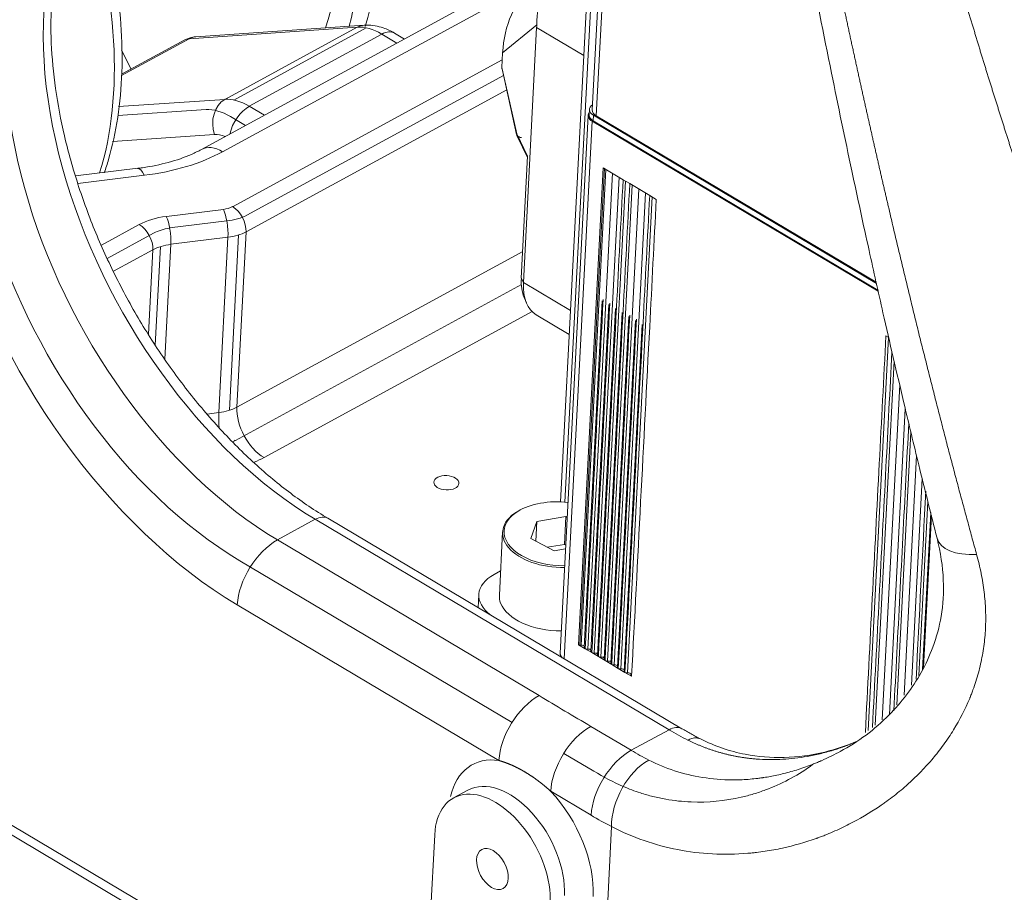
# Model space of a CAD drawing. Header units: millimetres. Extents: x -46 to 5160, y -5105 to -1541.
# Tile 96 of 104: x 5088 to 5100, y -4759 to -4748. Entities that reach past the tile are written whole.
import ezdxf

# ---------------------------------------------------------------- set-up
doc = ezdxf.new("R2010")
doc.units = ezdxf.units.MM
doc.header["$LTSCALE"] = 0.3175
doc.layers.add('1轮廓实线层', color=7, linetype='Continuous', lineweight=18)

# ---------------------------------------------------------------- blocks, each defined once
blk = doc.blocks.new('MR10C-1488-Z')
at = {"layer": '1轮廓实线层'}
for p, q in [((5975.909, -5141.629), (5975.803, -5143.666)), ((5975.851, -5143.735), (5975.957, -5141.698)), ((5975.209, -5141.936), (5971.175, -5144.134)), ((5975.231, -5142.088), (5971.425, -5144.161)), ((5975.735, -5142.416), (5975.429, -5148.31)), ((5975.48, -5148.313), (5975.782, -5142.485)), ((5973.101, -5142.662), (5971.109, -5142.798)), ((5974.742, -5142.99), (5975.146, -5142.658)), ((5973.021, -5142.686), (5971.028, -5142.822)), ((5971.452, -5143.54), (5973.021, -5142.686)), ((5973.126, -5142.693), (5971.558, -5143.548)), ((5973.31, -5142.767), (5971.741, -5143.622)), ((5973.489, -5142.874), (5973.31, -5142.767)), ((5973.578, -5142.825), (5973.46, -5142.755)), ((5974.988, -5145.712), (5975.145, -5142.689)), ((5975.145, -5142.689), (5975.703, -5143.021)), ((5971.028, -5142.822), (5970.228, -5143.257)), ((5970.977, -5142.836), (5970.229, -5143.243)), ((5970.226, -5142.956), (5970.342, -5143.182)), ((5974.742, -5142.99), (5974.734, -5143.161)), ((5971.542, -5144.812), (5974.738, -5143.071)), ((5974.734, -5143.161), (5974.909, -5143.95)), ((5974.735, -5143.179), (5974.908, -5143.957)), ((5974.752, -5143.258), (5971.712, -5144.914)), ((5974.79, -5143.429), (5971.703, -5145.111)), ((5970.194, -5143.626), (5971.452, -5143.54)), ((5971.229, -5143.662), (5970.186, -5143.733)), ((5971.741, -5143.622), (5971.92, -5143.728)), ((5975.769, -5143.659), (5975.766, -5143.724)), ((5971.696, -5143.85), (5971.519, -5143.745)), ((5975.755, -5143.73), (5975.424, -5150.105)), ((5975.472, -5150.171), (5975.802, -5143.8)), ((5979.19, -5145.815), (5975.802, -5143.8)), ((5975.814, -5143.794), (5975.817, -5143.728)), ((5975.814, -5143.794), (5979.187, -5145.801)), ((5979.17, -5145.723), (5975.817, -5143.728)), ((5979.166, -5145.708), (5975.851, -5143.735)), ((5971.33, -5143.958), (5970.121, -5144.04)), ((5974.909, -5143.95), (5974.908, -5143.957)), ((5974.909, -5143.95), (5975.038, -5144.215)), ((5974.914, -5143.975), (5975.038, -5144.228)), ((5975.038, -5144.215), (5974.963, -5145.66)), ((5970.42, -5144.357), (5969.684, -5144.448)), ((5975.933, -5144.351), (5975.64, -5150.003)), ((5975.95, -5144.357), (5975.657, -5150.008)), ((5975.671, -5150.008), (5975.963, -5144.37)), ((5976.012, -5144.398), (5975.933, -5144.351)), ((5976.09, -5144.445), (5976.012, -5144.398)), ((5970.499, -5144.44), (5969.709, -5144.537)), ((5975.75, -5150.055), (5976.042, -5144.416)), ((5975.828, -5150.102), (5976.121, -5144.463)), ((5975.907, -5150.149), (5976.199, -5144.51)), ((5976.169, -5144.492), (5976.09, -5144.445)), ((5976.248, -5144.539), (5976.169, -5144.492)), ((5975.986, -5150.196), (5976.278, -5144.557)), ((5976.064, -5150.243), (5976.357, -5144.604)), ((5976.326, -5144.586), (5976.248, -5144.539)), ((5976.405, -5144.632), (5976.326, -5144.586)), ((5976.484, -5144.679), (5976.405, -5144.632)), ((5976.143, -5150.289), (5976.435, -5144.65)), ((5976.222, -5150.336), (5976.514, -5144.697)), ((5976.562, -5144.726), (5976.484, -5144.679)), ((5970.759, -5144.927), (5971.435, -5144.844)), ((5971.475, -5144.981), (5970.798, -5145.064)), ((5969.991, -5145.267), (5970.438, -5145.024)), ((5971.703, -5145.111), (5971.595, -5147.188)), ((5970.607, -5145.126), (5970.057, -5145.426)), ((5971.489, -5145.175), (5970.812, -5145.258)), ((5971.381, -5147.252), (5971.489, -5145.175)), ((5971.506, -5147.225), (5971.613, -5145.149)), ((5970.599, -5145.323), (5970.133, -5145.577)), ((5970.547, -5146.323), (5970.599, -5145.323)), ((5970.688, -5145.285), (5970.627, -5146.455)), ((5970.812, -5145.258), (5970.742, -5146.618)), ((5971.595, -5147.188), (5974.98, -5145.344)), ((5974.963, -5145.66), (5974.988, -5145.712)), ((5971.576, -5147.581), (5974.964, -5145.736)), ((5975.547, -5146.044), (5974.988, -5145.712)), ((5974.996, -5145.888), (5975.023, -5145.953)), ((5975.922, -5145.927), (5975.709, -5150.036)), ((5976.001, -5145.973), (5975.788, -5150.083)), ((5976.08, -5146.02), (5975.867, -5150.13)), ((5975.091, -5146.056), (5971.917, -5147.785)), ((5975.14, -5146.094), (5975.532, -5146.328)), ((5976.158, -5146.067), (5975.945, -5150.176)), ((5976.237, -5146.114), (5976.024, -5150.223)), ((5976.316, -5146.161), (5976.103, -5150.27)), ((5976.394, -5146.207), (5976.182, -5150.317)), ((5979.07, -5151.021), (5979.312, -5146.362)), ((5979.315, -5146.364), (5979.282, -5146.344)), ((5979.155, -5150.958), (5979.378, -5146.641)), ((5979.239, -5150.895), (5979.445, -5146.925)), ((5979.324, -5150.829), (5979.511, -5147.207)), ((5971.241, -5147.269), (5971.381, -5147.252)), ((5979.411, -5150.714), (5979.578, -5147.485)), ((5979.498, -5150.599), (5979.645, -5147.762)), ((5979.585, -5150.484), (5979.712, -5148.035)), ((5979.672, -5150.369), (5979.779, -5148.305)), ((5975.492, -5148.485), (5975.146, -5148.541)), ((5975.475, -5148.814), (5975.492, -5148.485)), ((5975.508, -5148.494), (5975.492, -5148.485)), ((5979.812, -5148.438), (5979.715, -5150.298)), ((5979.727, -5150.273), (5979.82, -5148.472)), ((5972.523, -5148.517), (5972.074, -5148.761)), ((5976.713, -5151.01), (5972.523, -5148.517)), ((5976.863, -5150.998), (5972.673, -5148.505)), ((5975.146, -5148.541), (5975.075, -5148.743)), ((5975.134, -5148.774), (5975.146, -5148.541)), ((5974.742, -5148.665), (5974.703, -5149.415)), ((5972.074, -5148.761), (5975.174, -5150.605)), ((5975.075, -5148.743), (5975.351, -5148.89)), ((5975.475, -5148.814), (5975.27, -5148.847)), ((5975.491, -5148.822), (5975.475, -5148.814)), ((5975.351, -5148.89), (5975.488, -5148.868)), ((5971.63, -5149.008), (5974.853, -5150.925)), ((5974.718, -5149.129), (5974.643, -5149.17)), ((5974.46, -5149.408), (5974.452, -5149.564)), ((5974.698, -5151.375), (5971.599, -5149.531)), ((5975.64, -5150.003), (5975.719, -5150.05)), ((5975.719, -5150.05), (5975.798, -5150.097)), ((5975.798, -5150.097), (5975.876, -5150.143)), ((5975.876, -5150.143), (5975.955, -5150.19)), ((5975.955, -5150.19), (5976.034, -5150.237)), ((5976.034, -5150.237), (5976.112, -5150.284)), ((5976.112, -5150.284), (5976.191, -5150.331)), ((5976.191, -5150.331), (5976.27, -5150.377)), ((5975.788, -5150.971), (5976.265, -5151.254)), ((5976.265, -5151.254), (5976.713, -5151.01)), ((5975.467, -5151.291), (5975.821, -5151.501)), ((5974.33, -5151.726), (5974.162, -5151.818)), ((5975.789, -5152.024), (5975.312, -5151.74)), ((5968.466, -5151.867), (5973.897, -5155.098)), ((5968.527, -5152.02), (5973.965, -5155.256)), ((5976.032, -5152.158), (5975.82, -5156.243)), ((5973.937, -5152.254), (5973.815, -5154.62))]:
    blk.add_line(p, q, dxfattribs=at)
blk.add_arc((5971.13, -5143.117), 0.32, 93.9021, 118.5782, dxfattribs=at)
for centre, major_axis, ratio, start_param, end_param in [((5984.511, -5126.2), (3.427, -28.687), 0.185071, 4.946595, 5.50408), ((5983.686, -5120.017), (4.188, -35.062), 0.185071, 5.121186, 5.504936), ((5969.511, -5139.477), (-2.526, 4.637), 0.60337, 3.679934, 4.592198), ((5969.287, -5139.6), (2.526, -4.637), 0.60337, 0.57187, 1.433845), ((5969.287, -5139.6), (2.373, -4.356), 0.60337, 0.512695, 1.415043), ((5971.83, -5145.063), (-2.602, 4.777), 0.60337, 0.053818, 2.34757), ((5972.727, -5144.574), (-2.296, 4.215), 0.60337, 0.053818, 2.34757), ((5972.279, -5144.818), (2.296, -4.215), 0.60337, 3.19541, 5.489163), ((5971.83, -5145.063), (2.296, -4.215), 0.60337, 3.19453, 5.490354), ((5966.374, -5141.186), (2.526, -4.637), 0.60337, 0.531042, 1.281856), ((5975.368, -5143.011), (-0.062, -0.925), 0.67534, 3.707691, 4.734804), ((5973.123, -5142.981), (0.022, -0.319), 0.76848, 3.14068, 3.481002), ((5973.276, -5143.424), (0.383, -0.703), 0.60337, 2.34757, 2.871169), ((5973.297, -5143.03), (-0.164, -0.275), 0.559006, 3.141574, 3.897448), ((5971.13, -5143.117), (0.153, -0.281), 0.60337, 2.871169, 3.141609), ((5971.13, -5143.117), (0.022, -0.319), 0.76848, 3.141588, 3.481002), ((5974.799, -5143.101), (-0.053, -0.0961), 0.408455, 5.583708, 5.849728), ((5971.554, -5143.836), (-0.022, 0.319), 0.76848, 0.33941, 1.910206), ((5971.707, -5144.279), (-0.383, 0.703), 0.60337, 5.489163, 6.012762), ((5971.483, -5144.401), (-0.383, 0.703), 0.60337, 5.486572, 6.009995), ((5971.728, -5143.885), (0.164, 0.275), 0.559006, 0.755855, 2.122866), ((5975.914, -5143.739), (-0.16, 0.008), 0.568732, 5.912387, 7.106731), ((5975.929, -5143.667), (0.16, -0.008), 0.568732, 2.474037, 3.965139), ((5975.963, -5143.674), (-0.16, 0.008), 0.568732, 0.000008, 0.823546), ((5975.926, -5143.732), (-0.16, 0.008), 0.568732, 0.000008, 0.823546), ((5971.483, -5144.401), (0.23, -0.422), 0.60337, 2.490717, 2.871169), ((5974.986, -5143.94), (0.0719, 0.035), 0.784709, 2.732572, 3.141612), ((5974.945, -5143.854), (0.017, -0.138), 0.49914, 5.520632, 6.3246), ((5969.943, -5143.279), (2.077, -0.108), 0.568732, 5.012336, 5.535935), ((5971.405, -5144.555), (0.23, -0.422), 0.60337, 2.34757, 3.14021), ((5970.478, -5144.834), (0.059, -0.476), 0.243031, 2.515095, 3.141595), ((5971.371, -5144.71), (-0.24, 0.012), 0.568732, 1.870744, 2.394342), ((5971.425, -5145.041), (-0.029, 0.238), 0.243031, 4.085892, 5.656688), ((5971.532, -5145.009), (-0.115, 0.211), 0.60337, 3.918367, 5.489163), ((5970.951, -5145.329), (0.719, -0.037), 0.568732, 1.870744, 2.394342), ((5970.748, -5145.125), (-0.029, 0.238), 0.243031, 4.085892, 5.656688), ((5971.371, -5144.71), (-0.479, 0.025), 0.568732, 1.81812, 2.390755), ((5970.428, -5145.221), (-0.115, 0.211), 0.60337, 3.918367, 5.489163), ((5970.951, -5145.329), (-0.479, 0.025), 0.568732, 5.065434, 5.539855), ((5971.361, -5144.907), (0.479, -0.025), 0.568732, 5.012336, 5.535935), ((5970.941, -5145.526), (-0.479, 0.025), 0.568732, 5.012336, 5.535935), ((5975.492, -5145.373), (0.386, 0.648), 0.559006, 2.326651, 2.746127), ((5975.549, -5145.407), (0.409, 0.688), 0.559006, 2.326651, 3.141575), ((5971.253, -5146.984), (-0.479, 0.025), 0.568732, 1.870744, 2.394342), ((5971.937, -5147.391), (-0.23, 0.422), 0.60337, 0.776774, 2.34757), ((5971.51, -5147.52), (-0.059, 0.476), 0.243031, 0.944299, 1.339306), ((5971.233, -5147.378), (0.479, -0.025), 0.568732, 5.4383, 5.539465), ((5971.233, -5147.378), (0.959, -0.05), 0.568732, 5.373005, 5.535935), ((5975.422, -5148.688), (-0.663, 0.034), 0.568732, 4.597756, 5.595702), ((5972.509, -5148.78), (0.164, 0.275), 0.559006, 6.282062, 7.03904), ((5975.421, -5148.701), (0.679, -0.035), 0.568732, 2.454109, 4.824343), ((5975.422, -5148.688), (-0.663, 0.034), 0.568732, 5.595702, 6.283185), ((5975.422, -5148.688), (-0.663, 0.034), 0.568732, 0, 1.685401), ((5972.047, -5149.287), (-0.327, -0.55), 0.559006, 3.897448, 5.468244), ((5980.508, -5148.585), (-0.62, -0.157), 0.504521, 6.282144, 7.482673), ((5975.099, -5149.441), (-0.639, 0.033), 0.568732, 5.535935, 6.992996), ((5975.382, -5149.45), (0.679, -0.035), 0.568732, 3.14158, 3.386429), ((5975.382, -5149.45), (0.679, -0.035), 0.568732, 3.386429, 4.824297), ((5975.662, -5149.991), (-0.032, 0.0017), 0.568732, 0.823546, 1.870744), ((5975.68, -5150.026), (-0.032, 0.0017), 0.568732, 3.458556, 5.012336), ((5975.584, -5150.113), (-0.16, 0.008), 0.568732, 0.000008, 0.595706), ((5975.741, -5150.038), (-0.032, 0.0017), 0.568732, 0.000006, 0.81463), ((5975.741, -5150.037), (-0.032, 0.0017), 0.568732, 0.828732, 1.870744), ((5975.758, -5150.073), (-0.032, 0.0017), 0.568732, 3.458556, 5.012336), ((5975.82, -5150.084), (-0.032, 0.0017), 0.568732, 0.000006, 0.81463), ((5975.82, -5150.084), (-0.032, 0.0017), 0.568732, 0.828732, 1.870744), ((5975.837, -5150.12), (-0.032, 0.0017), 0.568732, 3.458556, 5.012336), ((5975.899, -5150.131), (-0.032, 0.0017), 0.568732, 0.000006, 0.81463), ((5975.898, -5150.131), (-0.032, 0.0017), 0.568732, 0.828732, 1.870744), ((5975.916, -5150.167), (-0.032, 0.0017), 0.568732, 3.458556, 5.012336), ((5975.977, -5150.178), (-0.032, 0.0017), 0.568732, 0.000006, 0.81463), ((5975.977, -5150.178), (-0.032, 0.0017), 0.568732, 0.828732, 1.870744), ((5975.994, -5150.214), (-0.032, 0.0017), 0.568732, 3.458556, 5.012336), ((5976.056, -5150.225), (-0.032, 0.0017), 0.568732, 0.000006, 0.81463), ((5976.056, -5150.225), (-0.032, 0.0017), 0.568732, 0.828732, 1.870744), ((5976.073, -5150.26), (-0.032, 0.0017), 0.568732, 3.458556, 5.012336), ((5976.135, -5150.272), (-0.032, 0.0017), 0.568732, 0.000006, 0.81463), ((5976.134, -5150.271), (-0.032, 0.0017), 0.568732, 0.828732, 1.870744), ((5976.152, -5150.307), (-0.032, 0.0017), 0.568732, 3.458556, 5.012336), ((5976.213, -5150.318), (-0.032, 0.0017), 0.568732, 0.000006, 0.81463), ((5976.213, -5150.318), (-0.032, 0.0017), 0.568732, 0.828732, 1.870744), ((5976.23, -5150.354), (-0.032, 0.0017), 0.568732, 3.141597, 5.012336), ((5976.292, -5150.365), (-0.032, 0.0017), 0.568732, 6.059534, 7.097331), ((5975.146, -5151.131), (-0.327, -0.55), 0.559006, 3.897448, 5.468244), ((5975.76, -5151.496), (-0.327, -0.55), 0.559006, 3.897448, 5.468244), ((5976.699, -5151.273), (0.164, 0.275), 0.559006, 0.001726, 0.755855), ((5976.883, -5147.725), (-1.913, 3.513), 0.60337, 2.34757, 2.426252), ((5976.942, -5151.406), (0.144, 0.286), 0.601979, 0.007438, 0.714199), ((5976.238, -5151.78), (0.327, 0.55), 0.559006, 0.755855, 2.326651), ((5976.435, -5147.969), (1.913, -3.513), 0.60337, 5.489163, 5.562408), ((5974.958, -5152.478), (-0.574, 1.054), 0.60337, 5.856371, 6.880192), ((5976.48, -5151.914), (0.29, 0.571), 0.599127, 0.71728, 2.288076), ((5975.987, -5148.213), (1.913, -3.513), 0.60337, 5.490595, 5.612884), ((5974.79, -5152.569), (0.459, -0.843), 0.60337, 0.776774, 3.140578), ((5974.621, -5152.661), (0.459, -0.843), 0.60337, 0.776774, 3.918367), ((5974.958, -5152.478), (-0.574, 1.054), 0.60337, 3.918367, 5.121955), ((5975.987, -5148.213), (-2.22, 4.075), 0.60337, 2.34757, 2.420815)]:
    blk.add_ellipse(centre, major_axis=major_axis, ratio=ratio, start_param=start_param, end_param=end_param, dxfattribs=at)
for centre, major_axis, ratio in [((5974.076, -5148.084), (-0.149, 0.008), 0.568732), ((5974.621, -5152.661), (0.126, -0.232), 0.60337)]:
    blk.add_ellipse(centre, major_axis=major_axis, ratio=ratio, dxfattribs=at)
for points, knots in [([(5981.999, -5147.599), (5981.994, -5147.587), (5981.984, -5147.563), (5981.97, -5147.526), (5981.955, -5147.489), (5981.941, -5147.452), (5981.927, -5147.415), (5981.912, -5147.378), (5981.898, -5147.341), (5981.883, -5147.304), (5981.869, -5147.266), (5981.855, -5147.228), (5981.84, -5147.191), (5981.826, -5147.153), (5981.811, -5147.115), (5981.797, -5147.077), (5981.782, -5147.039), (5981.768, -5147.001), (5981.753, -5146.962), (5981.739, -5146.924), (5981.724, -5146.885), (5981.71, -5146.846), (5981.695, -5146.808), (5981.681, -5146.769), (5981.666, -5146.73), (5981.652, -5146.69), (5981.637, -5146.651), (5981.622, -5146.612), (5981.608, -5146.572), (5981.593, -5146.533), (5981.579, -5146.493), (5981.564, -5146.453), (5981.549, -5146.413), (5981.535, -5146.373), (5981.52, -5146.333), (5981.506, -5146.292), (5981.491, -5146.252), (5981.476, -5146.212), (5981.462, -5146.171), (5981.447, -5146.13), (5981.432, -5146.089), (5981.418, -5146.048), (5981.403, -5146.007), (5981.388, -5145.966), (5981.374, -5145.925), (5981.359, -5145.883), (5981.344, -5145.842), (5981.329, -5145.8), (5981.315, -5145.758), (5981.3, -5145.716), (5981.285, -5145.674), (5981.271, -5145.632), (5981.256, -5145.59), (5981.241, -5145.548), (5981.226, -5145.505), (5981.211, -5145.463), (5981.197, -5145.42), (5981.182, -5145.377), (5981.167, -5145.334), (5981.152, -5145.291), (5981.138, -5145.248), (5981.123, -5145.205), (5981.108, -5145.161), (5981.093, -5145.118), (5981.078, -5145.074), (5981.063, -5145.03), (5981.049, -5144.987), (5981.034, -5144.943), (5981.019, -5144.899), (5981.004, -5144.854), (5980.989, -5144.81), (5980.974, -5144.766), (5980.96, -5144.721), (5980.945, -5144.677), (5980.93, -5144.632), (5980.915, -5144.587), (5980.9, -5144.542), (5980.885, -5144.497), (5980.87, -5144.452), (5980.855, -5144.406), (5980.841, -5144.361), (5980.826, -5144.315), (5980.811, -5144.27), (5980.796, -5144.224), (5980.781, -5144.178), (5980.766, -5144.132), (5980.751, -5144.086), (5980.736, -5144.039), (5980.721, -5143.993), (5980.706, -5143.947), (5980.691, -5143.9), (5980.677, -5143.853), (5980.662, -5143.806), (5980.647, -5143.76), (5980.632, -5143.712), (5980.617, -5143.665), (5980.602, -5143.618), (5980.587, -5143.571), (5980.572, -5143.523), (5980.557, -5143.475), (5980.542, -5143.428), (5980.527, -5143.38), (5980.512, -5143.332), (5980.497, -5143.284), (5980.482, -5143.235), (5980.467, -5143.187), (5980.452, -5143.139), (5980.437, -5143.09), (5980.422, -5143.041), (5980.407, -5142.993), (5980.393, -5142.944), (5980.378, -5142.895), (5980.363, -5142.845), (5980.348, -5142.796), (5980.333, -5142.747), (5980.318, -5142.697), (5980.303, -5142.648), (5980.288, -5142.598), (5980.273, -5142.548), (5980.258, -5142.498), (5980.24, -5142.439), (5980.22, -5142.371), (5980.197, -5142.293), (5980.174, -5142.215), (5980.15, -5142.136), (5980.127, -5142.057), (5980.104, -5141.978), (5980.081, -5141.898), (5980.057, -5141.818), (5980.034, -5141.737), (5980.011, -5141.656), (5979.987, -5141.574), (5979.964, -5141.492), (5979.94, -5141.41), (5979.917, -5141.327), (5979.893, -5141.244), (5979.869, -5141.16), (5979.846, -5141.076), (5979.822, -5140.991), (5979.798, -5140.906), (5979.775, -5140.82), (5979.751, -5140.734), (5979.727, -5140.648), (5979.703, -5140.561), (5979.679, -5140.474), (5979.655, -5140.386), (5979.631, -5140.298), (5979.607, -5140.209), (5979.583, -5140.12), (5979.559, -5140.031), (5979.535, -5139.941), (5979.511, -5139.85), (5979.487, -5139.759), (5979.463, -5139.668), (5979.439, -5139.576), (5979.414, -5139.484), (5979.39, -5139.392), (5979.366, -5139.298), (5979.342, -5139.205), (5979.317, -5139.111), (5979.293, -5139.016), (5979.269, -5138.922), (5979.244, -5138.826), (5979.22, -5138.73), (5979.195, -5138.634), (5979.171, -5138.538), (5979.147, -5138.44), (5979.122, -5138.343), (5979.098, -5138.245), (5979.073, -5138.146), (5979.049, -5138.047), (5979.024, -5137.948), (5979, -5137.848), (5978.975, -5137.748), (5978.951, -5137.647), (5978.926, -5137.546), (5978.902, -5137.444), (5978.877, -5137.342), (5978.853, -5137.239), (5978.828, -5137.136), (5978.803, -5137.033), (5978.779, -5136.929), (5978.754, -5136.824), (5978.73, -5136.72), (5978.705, -5136.614), (5978.681, -5136.508), (5978.664, -5136.438), (5978.656, -5136.402)], [0, 0, 0, 0, 0.003466, 0.006941, 0.010425, 0.013917, 0.017417, 0.020926, 0.024443, 0.027969, 0.031503, 0.035046, 0.038597, 0.042156, 0.045724, 0.049301, 0.052886, 0.056479, 0.060081, 0.063692, 0.067311, 0.070938, 0.074574, 0.078218, 0.081871, 0.085532, 0.089202, 0.09288, 0.096567, 0.100262, 0.103966, 0.107678, 0.111399, 0.115128, 0.118866, 0.122612, 0.126367, 0.13013, 0.133901, 0.137682, 0.14147, 0.145267, 0.149073, 0.152887, 0.15671, 0.160541, 0.16438, 0.168229, 0.172085, 0.17595, 0.179824, 0.183706, 0.187597, 0.191496, 0.195403, 0.199319, 0.203244, 0.207177, 0.211119, 0.215069, 0.219028, 0.222995, 0.22697, 0.230955, 0.234947, 0.238948, 0.242958, 0.246976, 0.251003, 0.255038, 0.259082, 0.263134, 0.267195, 0.271265, 0.275342, 0.279429, 0.283524, 0.287627, 0.291739, 0.295859, 0.299988, 0.304126, 0.308272, 0.312426, 0.316589, 0.320761, 0.324941, 0.32913, 0.333327, 0.337532, 0.341747, 0.345969, 0.350201, 0.35444, 0.358689, 0.362946, 0.367211, 0.371485, 0.375767, 0.380058, 0.384358, 0.388666, 0.392982, 0.397307, 0.401641, 0.405983, 0.410334, 0.414693, 0.419061, 0.423437, 0.427822, 0.432215, 0.436617, 0.441028, 0.445447, 0.449874, 0.45431, 0.458755, 0.463208, 0.46767, 0.47214, 0.479028, 0.48595, 0.492906, 0.499896, 0.50692, 0.513978, 0.521071, 0.528197, 0.535358, 0.542553, 0.549782, 0.557046, 0.564343, 0.571674, 0.57904, 0.58644, 0.593874, 0.601342, 0.608844, 0.616381, 0.623951, 0.631556, 0.639195, 0.646868, 0.654575, 0.662317, 0.670092, 0.677902, 0.685746, 0.693624, 0.701536, 0.709483, 0.717463, 0.725478, 0.733527, 0.74161, 0.749727, 0.757879, 0.766065, 0.774284, 0.782538, 0.790827, 0.799149, 0.807505, 0.815896, 0.824321, 0.83278, 0.841274, 0.849801, 0.858363, 0.866959, 0.875589, 0.884253, 0.892951, 0.901684, 0.910451, 0.919252, 0.928087, 0.936956, 0.94586, 0.954798, 0.96377, 0.972776, 0.981817, 0.990891, 1, 1, 1, 1]), ([(5978.061, -5140.222), (5978.159, -5140.764), (5978.347, -5141.77), (5978.621, -5143.158), (5978.862, -5144.319), (5979.067, -5145.265), (5979.231, -5146.001), (5979.37, -5146.607), (5979.511, -5147.208), (5979.682, -5147.924), (5979.814, -5148.452), (5979.887, -5148.742)], [0, 0, 0, 0, 0.187298, 0.348364, 0.483926, 0.594752, 0.681592, 0.744388, 0.810139, 0.895635, 1, 1, 1, 1]), ([(5972.673, -5148.505), (5972.597, -5148.46), (5972.378, -5148.321), (5972.016, -5148.05), (5971.597, -5147.668), (5971.197, -5147.233), (5970.822, -5146.753), (5970.479, -5146.235), (5970.175, -5145.688), (5969.915, -5145.123), (5969.704, -5144.547), (5969.544, -5143.973), (5969.438, -5143.41), (5969.387, -5142.868), (5969.392, -5142.356), (5969.451, -5141.884), (5969.562, -5141.459), (5969.721, -5141.088), (5969.925, -5140.774), (5970.129, -5140.564), (5970.265, -5140.462), (5970.313, -5140.43)], [0, 0, 0, 0, 0.028806, 0.08408, 0.139447, 0.194892, 0.250413, 0.305992, 0.361602, 0.417216, 0.472791, 0.528298, 0.583706, 0.638995, 0.694157, 0.749217, 0.804248, 0.859388, 0.914941, 0.971376, 1, 1, 1, 1]), ([(5978.365, -5140.41), (5978.369, -5140.432), (5978.378, -5140.476), (5978.39, -5140.541), (5978.403, -5140.606), (5978.416, -5140.671), (5978.429, -5140.736), (5978.442, -5140.8), (5978.455, -5140.865), (5978.468, -5140.929), (5978.481, -5140.993), (5978.494, -5141.057), (5978.507, -5141.12), (5978.52, -5141.184), (5978.533, -5141.247), (5978.546, -5141.31), (5978.559, -5141.373), (5978.572, -5141.436), (5978.584, -5141.499), (5978.597, -5141.561), (5978.61, -5141.624), (5978.623, -5141.686), (5978.636, -5141.748), (5978.649, -5141.81), (5978.662, -5141.871), (5978.675, -5141.933), (5978.687, -5141.994), (5978.7, -5142.055), (5978.713, -5142.116), (5978.726, -5142.177), (5978.739, -5142.237), (5978.752, -5142.298), (5978.764, -5142.358), (5978.777, -5142.418), (5978.79, -5142.478), (5978.803, -5142.538), (5978.815, -5142.597), (5978.828, -5142.657), (5978.841, -5142.716), (5978.854, -5142.775), (5978.866, -5142.834), (5978.879, -5142.893), (5978.892, -5142.951), (5978.905, -5143.01), (5978.917, -5143.068), (5978.93, -5143.126), (5978.943, -5143.184), (5978.955, -5143.241), (5978.968, -5143.299), (5978.981, -5143.356), (5978.993, -5143.414), (5979.006, -5143.471), (5979.019, -5143.527), (5979.031, -5143.584), (5979.044, -5143.641), (5979.056, -5143.697), (5979.069, -5143.753), (5979.082, -5143.809), (5979.094, -5143.865), (5979.107, -5143.921), (5979.119, -5143.976), (5979.132, -5144.031), (5979.144, -5144.087), (5979.157, -5144.142), (5979.169, -5144.196), (5979.182, -5144.251), (5979.194, -5144.306), (5979.207, -5144.36), (5979.219, -5144.414), (5979.231, -5144.468), (5979.244, -5144.522), (5979.256, -5144.576), (5979.269, -5144.629), (5979.281, -5144.682), (5979.293, -5144.735), (5979.306, -5144.788), (5979.323, -5144.861), (5979.344, -5144.953), (5979.37, -5145.065), (5979.397, -5145.176), (5979.423, -5145.286), (5979.449, -5145.396), (5979.475, -5145.505), (5979.501, -5145.614), (5979.528, -5145.723), (5979.554, -5145.831), (5979.58, -5145.938), (5979.606, -5146.045), (5979.632, -5146.152), (5979.658, -5146.258), (5979.684, -5146.363), (5979.71, -5146.468), (5979.737, -5146.573), (5979.763, -5146.677), (5979.789, -5146.78), (5979.815, -5146.883), (5979.841, -5146.986), (5979.867, -5147.088), (5979.893, -5147.189), (5979.919, -5147.29), (5979.945, -5147.391), (5979.97, -5147.491), (5979.996, -5147.591), (5980.022, -5147.69), (5980.048, -5147.788), (5980.074, -5147.886), (5980.1, -5147.984), (5980.125, -5148.081), (5980.151, -5148.178), (5980.177, -5148.274), (5980.203, -5148.37), (5980.228, -5148.465), (5980.254, -5148.559), (5980.28, -5148.654), (5980.305, -5148.747), (5980.331, -5148.841), (5980.348, -5148.903), (5980.356, -5148.933)], [0, 0, 0, 0, 0.007518, 0.015018, 0.022501, 0.029965, 0.037411, 0.04484, 0.052251, 0.059643, 0.067018, 0.074375, 0.081714, 0.089035, 0.096339, 0.103624, 0.110891, 0.118141, 0.125372, 0.132586, 0.139782, 0.14696, 0.15412, 0.161262, 0.168386, 0.175493, 0.182581, 0.189651, 0.196704, 0.203739, 0.210756, 0.217754, 0.224735, 0.231699, 0.238644, 0.245571, 0.25248, 0.259372, 0.266246, 0.273101, 0.279939, 0.286759, 0.293561, 0.300345, 0.307111, 0.31386, 0.32059, 0.327302, 0.333997, 0.340674, 0.347333, 0.353973, 0.360596, 0.367202, 0.373789, 0.380358, 0.38691, 0.393443, 0.399959, 0.406456, 0.412936, 0.419398, 0.425842, 0.432268, 0.438677, 0.445067, 0.45144, 0.457794, 0.464131, 0.47045, 0.47675, 0.483033, 0.489299, 0.495546, 0.501775, 0.507987, 0.51418, 0.527315, 0.540399, 0.553432, 0.566415, 0.579347, 0.592228, 0.605058, 0.617837, 0.630566, 0.643244, 0.655871, 0.668448, 0.680974, 0.693449, 0.705873, 0.718247, 0.73057, 0.742842, 0.755063, 0.767234, 0.779354, 0.791423, 0.803441, 0.815409, 0.827326, 0.839193, 0.851008, 0.862773, 0.874488, 0.886151, 0.897764, 0.909327, 0.920838, 0.932299, 0.943709, 0.955069, 0.966377, 0.977636, 0.988843, 1, 1, 1, 1]), ([(5970.024, -5144.412), (5970.042, -5144.359), (5970.108, -5144.15), (5970.193, -5143.76), (5970.242, -5143.222), (5970.23, -5142.653), (5970.159, -5142.061), (5970.034, -5141.474), (5969.918, -5141.088), (5969.856, -5140.904)], [0, 0, 0, 0, 0.054449, 0.213166, 0.373113, 0.533632, 0.694231, 0.854695, 1, 1, 1, 1]), ([(5975.575, -5141.819), (5975.557, -5141.829), (5975.54, -5141.84), (5975.506, -5141.863), (5975.474, -5141.887), (5975.443, -5141.915), (5975.421, -5141.936), (5975.41, -5141.947), (5975.399, -5141.959), (5975.392, -5141.966), (5975.388, -5141.97), (5975.371, -5141.99), (5975.357, -5142.006), (5975.332, -5142.04), (5975.32, -5142.057), (5975.297, -5142.092), (5975.286, -5142.11), (5975.271, -5142.138), (5975.266, -5142.147), (5975.256, -5142.166), (5975.251, -5142.176), (5975.238, -5142.204), (5975.229, -5142.224), (5975.214, -5142.263), (5975.207, -5142.283), (5975.194, -5142.323), (5975.189, -5142.343), (5975.181, -5142.373), (5975.178, -5142.383), (5975.175, -5142.398), (5975.174, -5142.403), (5975.172, -5142.413), (5975.167, -5142.439), (5975.162, -5142.464), (5975.157, -5142.504), (5975.154, -5142.523), (5975.151, -5142.563), (5975.149, -5142.582), (5975.147, -5142.62), (5975.147, -5142.639), (5975.146, -5142.658)], [0, 0, 0, 0, 0.0625, 0.0625, 0.125, 0.1875, 0.1875, 0.21875, 0.234375, 0.234375, 0.25, 0.25, 0.3125, 0.3125, 0.375, 0.375, 0.4375, 0.4375, 0.46875, 0.46875, 0.5, 0.5, 0.5625, 0.5625, 0.625, 0.625, 0.6875, 0.6875, 0.71875, 0.71875, 0.734375, 0.734375, 0.75, 0.8125, 0.8125, 0.875, 0.875, 0.9375, 0.9375, 1, 1, 1, 1]), ([(5973.46, -5142.755), (5973.418, -5142.729), (5973.313, -5142.68), (5973.187, -5142.658), (5973.111, -5142.661), (5973.101, -5142.662)], [0, 0, 0, 0, 0.383435, 0.921239, 1, 1, 1, 1]), ([(5971.175, -5144.134), (5971.138, -5144.154), (5971.021, -5144.211), (5970.791, -5144.292), (5970.565, -5144.338), (5970.439, -5144.355), (5970.42, -5144.357)], [0, 0, 0, 0, 0.195407, 0.571288, 0.935718, 1, 1, 1, 1]), ([(5979.887, -5148.742), (5979.93, -5148.909), (5979.977, -5149.221), (5979.951, -5149.654), (5979.853, -5150.02), (5979.663, -5150.432), (5979.309, -5150.888), (5978.956, -5151.153), (5978.74, -5151.268)], [0, 0, 0, 0, 0.159187, 0.300465, 0.425852, 0.535732, 0.748065, 1, 1, 1, 1]), ([(5980.356, -5148.933), (5980.377, -5149.009), (5980.413, -5149.158), (5980.448, -5149.379), (5980.465, -5149.597), (5980.464, -5149.811), (5980.444, -5150.023), (5980.406, -5150.232), (5980.369, -5150.369), (5980.337, -5150.471), (5980.319, -5150.522), (5980.297, -5150.581), (5980.286, -5150.61), (5980.28, -5150.625), (5980.277, -5150.632), (5980.275, -5150.636), (5980.274, -5150.638), (5980.274, -5150.639), (5980.274, -5150.639), (5980.274, -5150.639), (5980.274, -5150.639), (5980.221, -5150.767), (5980.157, -5150.891), (5980.047, -5151.071), (5980.007, -5151.13), (5979.944, -5151.217), (5979.912, -5151.26), (5979.873, -5151.309), (5979.852, -5151.334), (5979.842, -5151.346), (5979.837, -5151.352), (5979.834, -5151.355), (5979.833, -5151.356), (5979.833, -5151.357), (5979.832, -5151.357), (5979.832, -5151.358), (5979.832, -5151.358), (5979.743, -5151.463), (5979.645, -5151.563), (5979.488, -5151.704), (5979.434, -5151.749), (5979.35, -5151.815), (5979.307, -5151.847), (5979.256, -5151.883), (5979.23, -5151.902), (5979.217, -5151.91), (5979.211, -5151.915), (5979.207, -5151.917), (5979.206, -5151.918), (5979.205, -5151.919), (5979.205, -5151.919), (5979.204, -5151.919), (5979.204, -5151.919), (5979.089, -5151.998), (5978.969, -5152.068), (5978.782, -5152.163), (5978.719, -5152.193), (5978.622, -5152.235), (5978.573, -5152.255), (5978.516, -5152.277), (5978.487, -5152.288), (5978.472, -5152.293), (5978.465, -5152.295), (5978.461, -5152.297), (5978.46, -5152.297), (5978.459, -5152.298), (5978.458, -5152.298), (5978.326, -5152.345), (5978.192, -5152.384), (5977.988, -5152.428), (5977.92, -5152.441), (5977.817, -5152.456), (5977.765, -5152.463), (5977.705, -5152.47), (5977.675, -5152.472), (5977.659, -5152.474), (5977.652, -5152.474), (5977.648, -5152.475), (5977.646, -5152.475), (5977.645, -5152.475), (5977.645, -5152.475), (5977.645, -5152.475), (5977.504, -5152.487), (5977.364, -5152.489), (5977.088, -5152.474), (5976.951, -5152.458), (5976.681, -5152.405), (5976.548, -5152.369), (5976.286, -5152.278), (5976.158, -5152.223), (5976.032, -5152.158)], [0, 0, 0, 0, 0.03125, 0.0625, 0.09375, 0.125, 0.15625, 0.1875, 0.21875, 0.21875, 0.234375, 0.242188, 0.246094, 0.248047, 0.249023, 0.249512, 0.249756, 0.249878, 0.249939, 0.249939, 0.25, 0.25, 0.3125, 0.3125, 0.34375, 0.34375, 0.359375, 0.367188, 0.371094, 0.373047, 0.374023, 0.374512, 0.374756, 0.374878, 0.374939, 0.374939, 0.375, 0.375, 0.4375, 0.4375, 0.46875, 0.46875, 0.484375, 0.492188, 0.496094, 0.498047, 0.499023, 0.499512, 0.499756, 0.499878, 0.499939, 0.499939, 0.5, 0.5, 0.5625, 0.5625, 0.59375, 0.59375, 0.609375, 0.617188, 0.621094, 0.623047, 0.624023, 0.624512, 0.624756, 0.624756, 0.625, 0.625, 0.6875, 0.6875, 0.71875, 0.71875, 0.734375, 0.742188, 0.746094, 0.748047, 0.749023, 0.749512, 0.749756, 0.749878, 0.749878, 0.75, 0.75, 0.8125, 0.8125, 0.875, 0.875, 0.9375, 0.9375, 1, 1, 1, 1]), ([(5975.174, -5150.605), (5975.276, -5150.666), (5975.376, -5150.728), (5975.581, -5150.85), (5975.685, -5150.91), (5975.788, -5150.971)], [0, 0, 0, 0, 0.5, 0.5, 1, 1, 1, 1]), ([(5978.864, -5151.179), (5978.861, -5151.18), (5978.851, -5151.184), (5978.837, -5151.19), (5978.821, -5151.196), (5978.805, -5151.202), (5978.79, -5151.207), (5978.774, -5151.213), (5978.759, -5151.219), (5978.744, -5151.224), (5978.729, -5151.229), (5978.714, -5151.234), (5978.699, -5151.239), (5978.684, -5151.244), (5978.669, -5151.249), (5978.609, -5151.267), (5978.503, -5151.296), (5978.352, -5151.328), (5978.205, -5151.35), (5978.061, -5151.362), (5977.921, -5151.366), (5977.823, -5151.363), (5977.765, -5151.359), (5977.745, -5151.358), (5977.725, -5151.356), (5977.705, -5151.354), (5977.685, -5151.352), (5977.665, -5151.35), (5977.646, -5151.347), (5977.626, -5151.345), (5977.607, -5151.342), (5977.587, -5151.339), (5977.568, -5151.336), (5977.548, -5151.333), (5977.529, -5151.33), (5977.51, -5151.326), (5977.491, -5151.323), (5977.472, -5151.319), (5977.453, -5151.315), (5977.434, -5151.31), (5977.415, -5151.306), (5977.396, -5151.302), (5977.378, -5151.297), (5977.359, -5151.292), (5977.34, -5151.287), (5977.322, -5151.282), (5977.304, -5151.277), (5977.285, -5151.272), (5977.267, -5151.266), (5977.249, -5151.26), (5977.231, -5151.254), (5977.213, -5151.248), (5977.195, -5151.242), (5977.177, -5151.236), (5977.16, -5151.23), (5977.142, -5151.223), (5977.124, -5151.216), (5977.107, -5151.21), (5977.09, -5151.203), (5977.072, -5151.195), (5977.055, -5151.188), (5977.038, -5151.181), (5977.021, -5151.173), (5977.004, -5151.165), (5976.987, -5151.158), (5976.971, -5151.15), (5976.954, -5151.142), (5976.943, -5151.136), (5976.938, -5151.133)], [0, 0, 0, 0, 0.006203, 0.014716, 0.023152, 0.03151, 0.03979, 0.047992, 0.056117, 0.064165, 0.072135, 0.080027, 0.087842, 0.095579, 0.103239, 0.110821, 0.190447, 0.267797, 0.342893, 0.415753, 0.486401, 0.554862, 0.565052, 0.575217, 0.585358, 0.595475, 0.605568, 0.615637, 0.625682, 0.635704, 0.645701, 0.655676, 0.665626, 0.675554, 0.685458, 0.695339, 0.705197, 0.715032, 0.724845, 0.734634, 0.744401, 0.754146, 0.763868, 0.773568, 0.783246, 0.792902, 0.802536, 0.812148, 0.821739, 0.831308, 0.840855, 0.850381, 0.859886, 0.86937, 0.878833, 0.888275, 0.897697, 0.907097, 0.916478, 0.925838, 0.935177, 0.944497, 0.953797, 0.963076, 0.972337, 0.981577, 0.990798, 1, 1, 1, 1]), ([(5978.942, -5151.146), (5978.817, -5151.2), (5978.535, -5151.294), (5978.085, -5151.357), (5977.577, -5151.316), (5977.257, -5151.205), (5977.085, -5151.12)], [0, 0, 0, 0, 0.21069, 0.465322, 0.706375, 1, 1, 1, 1]), ([(5976.474, -5151.37), (5976.57, -5151.419), (5976.671, -5151.461), (5976.884, -5151.53), (5976.994, -5151.557), (5977.223, -5151.594), (5977.342, -5151.604), (5977.525, -5151.605), (5977.586, -5151.603), (5977.68, -5151.596), (5977.727, -5151.591), (5977.782, -5151.585), (5977.81, -5151.581), (5977.824, -5151.579), (5977.83, -5151.578), (5977.834, -5151.577), (5977.836, -5151.577), (5977.837, -5151.577), (5977.837, -5151.577), (5977.837, -5151.577), (5977.837, -5151.577), (5977.837, -5151.577), (5977.837, -5151.577), (5977.887, -5151.569), (5977.938, -5151.56), (5978.045, -5151.537), (5978.1, -5151.523), (5978.214, -5151.491), (5978.272, -5151.472), (5978.362, -5151.44), (5978.393, -5151.429), (5978.439, -5151.41), (5978.462, -5151.401), (5978.489, -5151.389), (5978.503, -5151.384), (5978.51, -5151.381), (5978.513, -5151.379), (5978.515, -5151.378), (5978.516, -5151.378), (5978.516, -5151.378), (5978.517, -5151.378), (5978.517, -5151.378), (5978.517, -5151.378), (5978.517, -5151.378), (5978.596, -5151.343), (5978.673, -5151.305), (5978.749, -5151.263)], [0, 0, 0, 0, 0.148798, 0.148798, 0.297597, 0.297597, 0.446395, 0.446395, 0.520795, 0.520795, 0.557994, 0.576594, 0.585894, 0.590544, 0.592869, 0.594031, 0.594613, 0.594903, 0.595049, 0.595121, 0.595158, 0.595158, 0.595194, 0.595194, 0.669593, 0.669593, 0.743992, 0.743992, 0.818392, 0.818392, 0.855591, 0.855591, 0.874191, 0.883491, 0.888141, 0.890466, 0.891628, 0.89221, 0.8925, 0.892645, 0.892718, 0.892754, 0.892754, 0.892791, 0.892791, 1, 1, 1, 1]), ([(5975.312, -5151.74), (5975.31, -5151.739), (5975.307, -5151.735), (5975.301, -5151.73), (5975.295, -5151.725), (5975.29, -5151.72), (5975.284, -5151.715), (5975.279, -5151.71), (5975.273, -5151.705), (5975.267, -5151.7), (5975.262, -5151.695), (5975.256, -5151.691), (5975.25, -5151.686), (5975.245, -5151.681), (5975.239, -5151.676), (5975.233, -5151.671), (5975.228, -5151.667), (5975.222, -5151.662), (5975.216, -5151.658), (5975.21, -5151.653), (5975.205, -5151.648), (5975.199, -5151.644), (5975.193, -5151.639), (5975.188, -5151.635), (5975.182, -5151.631), (5975.176, -5151.626), (5975.171, -5151.622), (5975.165, -5151.618), (5975.159, -5151.613), (5975.153, -5151.609), (5975.148, -5151.605), (5975.142, -5151.601), (5975.136, -5151.596), (5975.13, -5151.592), (5975.125, -5151.588), (5975.119, -5151.584), (5975.113, -5151.58), (5975.108, -5151.576), (5975.102, -5151.572), (5975.096, -5151.568), (5975.09, -5151.564), (5975.085, -5151.561), (5975.079, -5151.557), (5975.073, -5151.553), (5975.067, -5151.549), (5975.062, -5151.545), (5975.056, -5151.542), (5975.05, -5151.538), (5975.044, -5151.534), (5975.039, -5151.531), (5975.033, -5151.527), (5975.027, -5151.524), (5975.021, -5151.52), (5975.016, -5151.517), (5975.01, -5151.513), (5975.004, -5151.51), (5974.998, -5151.506), (5974.993, -5151.503), (5974.987, -5151.5), (5974.981, -5151.496), (5974.975, -5151.493), (5974.97, -5151.49), (5974.964, -5151.487), (5974.958, -5151.483), (5974.952, -5151.48), (5974.946, -5151.477), (5974.941, -5151.474), (5974.935, -5151.471), (5974.929, -5151.468), (5974.923, -5151.465), (5974.918, -5151.462), (5974.912, -5151.459), (5974.906, -5151.456), (5974.9, -5151.454), (5974.895, -5151.451), (5974.889, -5151.448), (5974.883, -5151.445), (5974.877, -5151.442), (5974.872, -5151.44), (5974.866, -5151.437), (5974.86, -5151.434), (5974.854, -5151.432), (5974.848, -5151.429), (5974.843, -5151.427), (5974.837, -5151.424), (5974.831, -5151.422), (5974.825, -5151.419), (5974.82, -5151.417), (5974.814, -5151.415), (5974.808, -5151.412), (5974.802, -5151.41), (5974.797, -5151.408), (5974.791, -5151.406), (5974.785, -5151.404), (5974.779, -5151.401), (5974.773, -5151.399), (5974.768, -5151.397), (5974.762, -5151.395), (5974.756, -5151.393), (5974.75, -5151.391), (5974.745, -5151.389), (5974.739, -5151.387), (5974.733, -5151.385), (5974.727, -5151.384), (5974.721, -5151.382), (5974.716, -5151.38), (5974.71, -5151.378), (5974.704, -5151.377), (5974.7, -5151.376), (5974.698, -5151.375)], [0, 0, 0, 0, 0.009497, 0.018986, 0.028466, 0.037938, 0.047402, 0.056858, 0.066306, 0.075747, 0.08518, 0.094606, 0.104025, 0.113437, 0.122842, 0.132241, 0.141633, 0.151019, 0.160398, 0.169772, 0.17914, 0.188503, 0.197859, 0.207211, 0.216557, 0.225899, 0.235235, 0.244567, 0.253895, 0.263218, 0.272537, 0.281852, 0.291163, 0.30047, 0.309774, 0.319075, 0.328372, 0.337667, 0.346958, 0.356247, 0.365533, 0.374817, 0.384099, 0.393378, 0.402656, 0.411932, 0.421207, 0.43048, 0.439752, 0.449022, 0.458292, 0.467561, 0.47683, 0.486098, 0.495366, 0.504634, 0.513902, 0.52317, 0.532439, 0.541708, 0.550978, 0.560248, 0.56952, 0.578793, 0.588068, 0.597344, 0.606622, 0.615901, 0.625183, 0.634467, 0.643753, 0.653042, 0.662333, 0.671628, 0.680925, 0.690226, 0.69953, 0.708837, 0.718148, 0.727463, 0.736782, 0.746105, 0.755433, 0.764765, 0.774101, 0.783443, 0.792789, 0.802141, 0.811497, 0.82086, 0.830228, 0.839602, 0.848981, 0.858367, 0.867759, 0.877158, 0.886563, 0.895975, 0.905394, 0.91482, 0.924253, 0.933694, 0.943142, 0.952598, 0.962062, 0.971534, 0.981014, 0.990503, 1, 1, 1, 1]), ([(5978.424, -5151.416), (5978.411, -5151.426), (5978.397, -5151.436), (5978.301, -5151.503), (5978.216, -5151.555), (5978.04, -5151.648), (5977.949, -5151.689), (5977.809, -5151.741), (5977.761, -5151.757), (5977.666, -5151.786), (5977.617, -5151.799), (5977.372, -5151.855), (5977.174, -5151.874), (5976.874, -5151.862), (5976.774, -5151.852), (5976.623, -5151.825), (5976.573, -5151.814), (5976.473, -5151.789), (5976.423, -5151.775), (5976.305, -5151.737), (5976.237, -5151.711), (5976.17, -5151.682)], [0, 0, 0, 0, 0.02091, 0.02091, 0.148056, 0.148056, 0.275202, 0.275202, 0.338775, 0.338775, 0.402348, 0.402348, 0.65664, 0.65664, 0.783786, 0.783786, 0.847359, 0.847359, 0.910932, 0.910932, 1, 1, 1, 1])]:
    blk.add_open_spline(points, degree=3, knots=knots, dxfattribs=at)
for points, degree in [([(5975.145, -5142.689), (5975.146, -5142.679), (5975.146, -5142.668), (5975.146, -5142.658)], 3), ([(5974.909, -5143.957), (5974.909, -5143.967), (5974.915, -5143.975)], 2), ([(5976.091, -5146.003), (5976.117, -5145.5), (5976.143, -5144.996), (5976.169, -5144.492)], 3), ([(5976.169, -5146.05), (5976.195, -5145.546), (5976.221, -5145.043), (5976.248, -5144.539)], 3), ([(5976.484, -5144.679), (5976.457, -5145.183), (5976.431, -5145.687), (5976.405, -5146.191)], 3), ([(5976.484, -5146.237), (5976.51, -5145.734), (5976.536, -5145.23), (5976.562, -5144.726)], 3), ([(5975.719, -5150.05), (5975.79, -5148.67), (5975.862, -5147.29), (5975.933, -5145.91)], 3), ([(5975.798, -5150.097), (5975.869, -5148.717), (5975.94, -5147.337), (5976.012, -5145.957)], 3), ([(5975.876, -5150.143), (5975.948, -5148.763), (5976.019, -5147.383), (5976.091, -5146.003)], 3), ([(5975.955, -5150.19), (5976.026, -5148.81), (5976.098, -5147.43), (5976.169, -5146.05)], 3), ([(5976.248, -5146.097), (5976.177, -5147.477), (5976.105, -5148.857), (5976.034, -5150.237)], 3), ([(5976.327, -5146.144), (5976.255, -5147.524), (5976.184, -5148.904), (5976.112, -5150.284)], 3), ([(5976.405, -5146.191), (5976.334, -5147.571), (5976.262, -5148.951), (5976.191, -5150.331)], 3), ([(5976.27, -5150.377), (5976.341, -5148.997), (5976.412, -5147.617), (5976.484, -5146.237)], 3), ([(5979.282, -5146.344), (5979.256, -5146.848), (5979.23, -5147.352), (5979.203, -5147.855)], 3), ([(5979.282, -5147.902), (5979.306, -5147.445), (5979.329, -5146.988), (5979.353, -5146.532)], 3), ([(5979.518, -5148.043), (5979.53, -5147.821), (5979.541, -5147.6), (5979.552, -5147.379)], 3), ([(5979.203, -5147.855), (5979.148, -5148.919), (5979.093, -5149.982), (5979.038, -5151.045)], 3), ([(5979.122, -5150.982), (5979.176, -5149.955), (5979.229, -5148.929), (5979.282, -5147.902)], 3), ([(5979.376, -5150.788), (5979.423, -5149.873), (5979.471, -5148.958), (5979.518, -5148.043)], 3), ([(5979.754, -5148.183), (5979.716, -5148.926), (5979.677, -5149.67), (5979.639, -5150.413)], 3), ([(5977.085, -5151.12), (5976.863, -5150.998)], 1)]:
    blk.add_open_spline(points, degree=degree, dxfattribs=at)

msp = doc.modelspace()

# ---------------------------------------------------------------- block references
msp.add_blockref('MR10C-1488-Z', (-881.05639, 394.42824))

doc.saveas('drawing.dxf')
